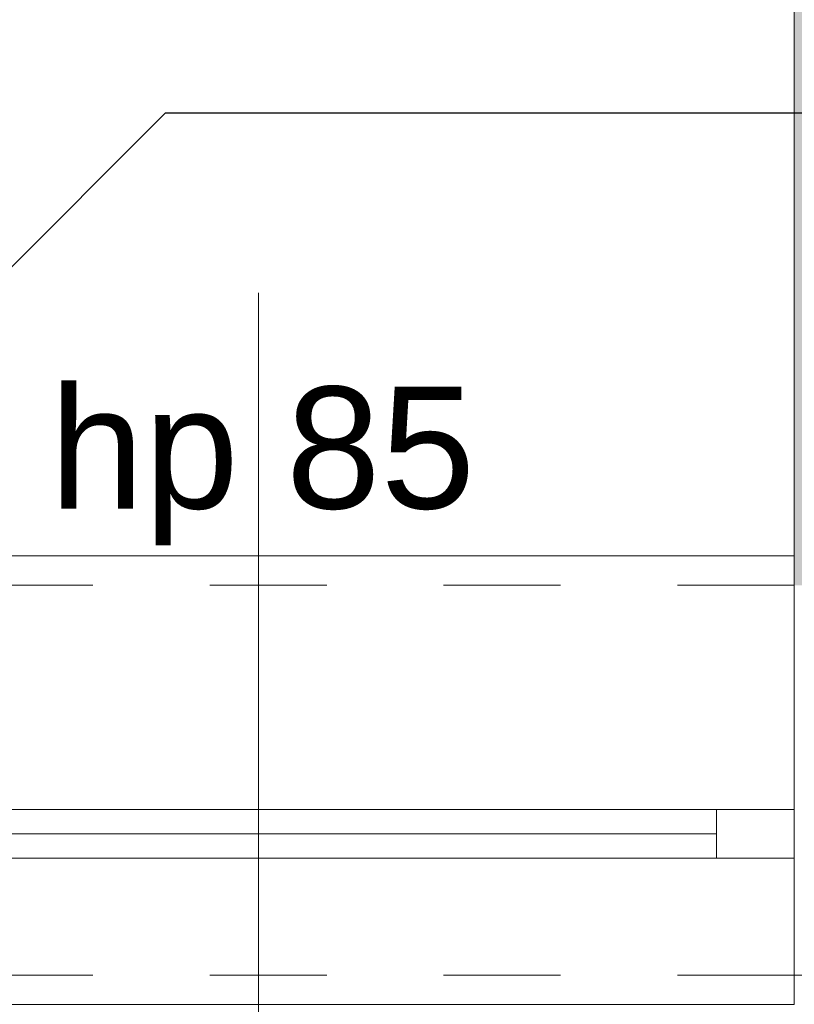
# Model space of a CAD drawing. Header units: millimetres. Extents: x 922208 to 1069538, y -182208 to -99877.
# Tile 133 of 256: x 987741 to 988537, y -172965 to -171955. Entities that reach past the tile are written whole.
import ezdxf

# ---------------------------------------------------------------- set-up
doc = ezdxf.new("R2010")
doc.units = ezdxf.units.MM
doc.header["$MEASUREMENT"] = 0
doc.linetypes.add('HIDDEN', pattern=[20, 10, -10])
doc.linetypes.add('Przerywana', pattern=[240, 120, -120])
for name, color, linetype, lineweight in [('IS_POWRÓT', 5, 'HIDDEN', 30), ('Nowe_220-A Ściany_Nr_pióra__19', 255, 'Continuous', 0), ('Nowe_220-A Ściany_Nr_pióra__23', 7, 'Continuous', 15), ('Nowe_220-A Ściany_Nr_pióra__27', 7, 'Continuous', 25), ('Nowe_220-A Ściany_Nr_pióra__3', 7, 'Continuous', 13), ('Nowe_220-A Ściany_Nr_pióra__7', 7, 'Continuous', 13)]:
    doc.layers.add(name, color=color, linetype=linetype, lineweight=lineweight)
doc.layers.add('K_skropliny', color=7, linetype='SK', lineweight=30, true_color=0x008942)
doc.layers.add('Nowe_220-A Ściany_Nr_pióra__45', color=7, linetype='Continuous', lineweight=15, true_color=0x40a5ff)
doc.styles.add('STYL_AUTOMATYCZNY_1', font='arial.ttf')
doc.linetypes.add('SK', pattern='A,13.7,-5.08,["SK",Standard,S=2.54,R=0,X=-2,Y=-1.27],-5.08', length=23.86)

# ---------------------------------------------------------------- blocks, each defined once
blk = doc.blocks.new('parter01')
at = {"layer": 'Nowe_220-A Ściany_Nr_pióra__19', "linetype": 'Continuous', "lineweight": 0}
blk.add_hatch(color=255, dxfattribs=at).paths.add_polyline_path([(988656.55073, -112850.02068), (988656.55073, -108720.02068), (988536.55073, -108720.02068), (988536.55073, -112850.02068)])
at = {"layer": 'Nowe_220-A Ściany_Nr_pióra__23', "color": 7, "linetype": 'Continuous', "lineweight": 0}
for p, q in [((988536.55073, -113080.02068), (988456.55073, -113080.02068)), ((988456.55073, -113080.02068), (988456.55073, -113130.02068)), ((988456.55073, -113130.02068), (988536.55073, -113130.02068))]:
    blk.add_line(p, q, dxfattribs=at)
at = {"layer": 'Nowe_220-A Ściany_Nr_pióra__27', "color": 7, "linetype": 'Continuous', "lineweight": 0}
for p, q in [((988536.55073, -113080.02068), (988536.55073, -112850.02068)), ((988536.55073, -113080.02068), (988536.55073, -112850.02068)), ((988536.55073, -113130.02068), (988536.55073, -113080.02068)), ((988536.55073, -113130.02068), (988536.55073, -113080.02068)), ((988536.55073, -113130.02068), (988536.55073, -113080.02068)), ((988536.55073, -113250.02068), (988536.55073, -113130.02068)), ((988536.55073, -113250.02068), (988536.55073, -113130.02068))]:
    blk.add_line(p, q, dxfattribs=at)
for points in [[(988536.55073, -108720.02068), (988536.55073, -112850.02068)], [(988536.55062, -113250.02068), (988874.38396, -113250.02068)]]:
    blk.add_lwpolyline(points, dxfattribs=at)
at = {"layer": 'Nowe_220-A Ściany_Nr_pióra__3', "color": 7, "linetype": 'Continuous', "lineweight": 0}
for p, q in [((988536.55073, -112820.02068), (987436.55073, -112820.02068)), ((988536.55073, -112850.02068), (988536.55073, -112820.02068)), ((988456.55073, -113080.02068), (987516.55073, -113080.02068)), ((988456.55073, -113105.02068), (987516.55073, -113105.02068)), ((987516.55073, -113130.02068), (988456.55073, -113130.02068)), ((988536.55073, -113250.02068), (988536.55073, -113280.02068)), ((988536.55073, -113280.02068), (987436.55073, -113280.02068))]:
    blk.add_line(p, q, dxfattribs=at)
at = {"layer": 'Nowe_220-A Ściany_Nr_pióra__3', "color": 7, "linetype": 'Przerywana', "lineweight": 0}
for p, q in [((988536.55073, -112850.02068), (987436.55073, -112850.02068)), ((988536.55073, -113250.02068), (987436.55073, -113250.02068))]:
    blk.add_line(p, q, dxfattribs=at)
at = {"layer": 'Nowe_220-A Ściany_Nr_pióra__45', "color": 161, "linetype": 'Continuous', "lineweight": 0, "true_color": 0x40a5ff}
blk.add_line((987986.55073, -113901.8064), (987986.55073, -112550.02068), dxfattribs=at)
at = {"layer": 'Nowe_220-A Ściany_Nr_pióra__7', "color": 7, "linetype": 'Continuous', "lineweight": 0, "insert": (987772.05573, -112809.08834), "char_height": 125, "attachment_point": 7, "style": 'STYL_AUTOMATYCZNY_1'}
blk.add_mtext('\\A1;{\\pql;\\pt0;\\fArial|b0|i0|c238|p0;\\W1.000000;hp 85\\fArial|b0|i0|c238|p0;\\W1.000000;\\A1{\\H.66x;\\S^  ;}\\fArial|b0|i0|c238|p0;\\W1.000000;\\fArial|b0|i0|c238|p0;\\W1.000000;}', dxfattribs=at)
at = {"layer": 'Nowe_220-A Ściany_Nr_pióra__7', "color": 7, "linetype": 'Continuous', "lineweight": 0, "insert": (988176.14293, -113650.02068), "char_height": 125, "attachment_point": 7, "rotation": 90, "style": 'STYL_AUTOMATYCZNY_1'}
blk.add_mtext('\\A1;{\\pql;\\pt0;\\fArial|b0|i0|c238|p0;\\W1.000000;180\\fArial|b0|i0|c238|p0;\\W1.000000;\\A1{\\H.66x;\\S^  ;}\\fArial|b0|i0|c238|p0;\\W1.000000;\\fArial|b0|i0|c238|p0;\\W1.000000;}', dxfattribs=at)

msp = doc.modelspace()

# ---------------------------------------------------------------- block references
at = {"layer": 'IS_POWRÓT', "color": 27, "linetype": 'ByBlock', "lineweight": 30}
msp.add_blockref('parter01', (0, -59685.2), dxfattribs=at)

# ---------------------------------------------------------------- next in the draw order: linework, layer by layer
at = {"layer": 'K_skropliny', "ltscale": 0.5}
for p, q in [((987711.8, -172229.9), (987891.1, -172050.6)), ((987891.1, -172050.6), (990889.3, -172050.6))]:
    msp.add_line(p, q, dxfattribs=at)

doc.saveas('drawing.dxf')
